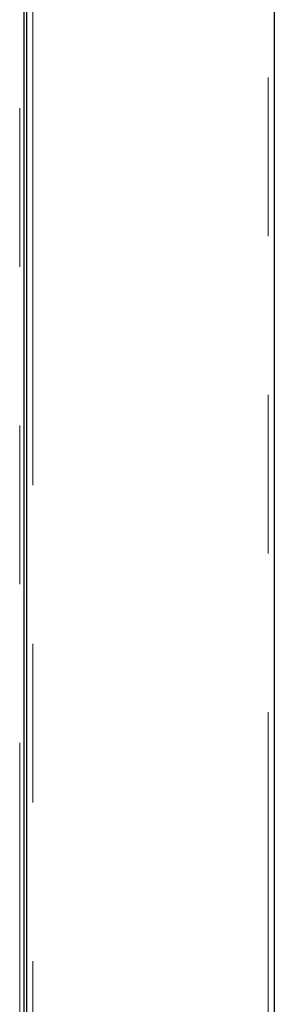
# Model space of a CAD drawing. Header units: millimetres. Extents: x 22 to 263, y 70 to 159.
# Tile 73 of 74: x 261.15 to 263.19, y 78.11 to 85.99. Entities that reach past the tile are written whole.
import ezdxf

# ---------------------------------------------------------------- set-up
doc = ezdxf.new("R2010")
doc.units = ezdxf.units.MM
doc.linetypes.add('PHANTOM', pattern=[12.7, 6.35, -1.27, 1.27, -1.27, 1.27, -1.27])

msp = doc.modelspace()

# ---------------------------------------------------------------- linework, layer by layer
at = {"color": 8, "linetype": 'PHANTOM', "lineweight": 18}
for p, q in [((261.2582, 101.3112), (261.2582, 74.0933)), ((263.1382, 74.0933), (263.1382, 101.3112)), ((261.1546, 73.8494), (261.1546, 97.6994))]:
    msp.add_line(p, q, dxfattribs=at)
at = {"color": 7, "linetype": 'Continuous', "lineweight": 25}
for p, q in [((263.1882, 101.2933), (263.1882, 74.0933)), ((261.2082, 101.2791), (261.2082, 74.0824)), ((261.1882, 97.6994), (261.1882, 73.8494))]:
    msp.add_line(p, q, dxfattribs=at)

doc.saveas('drawing.dxf')
